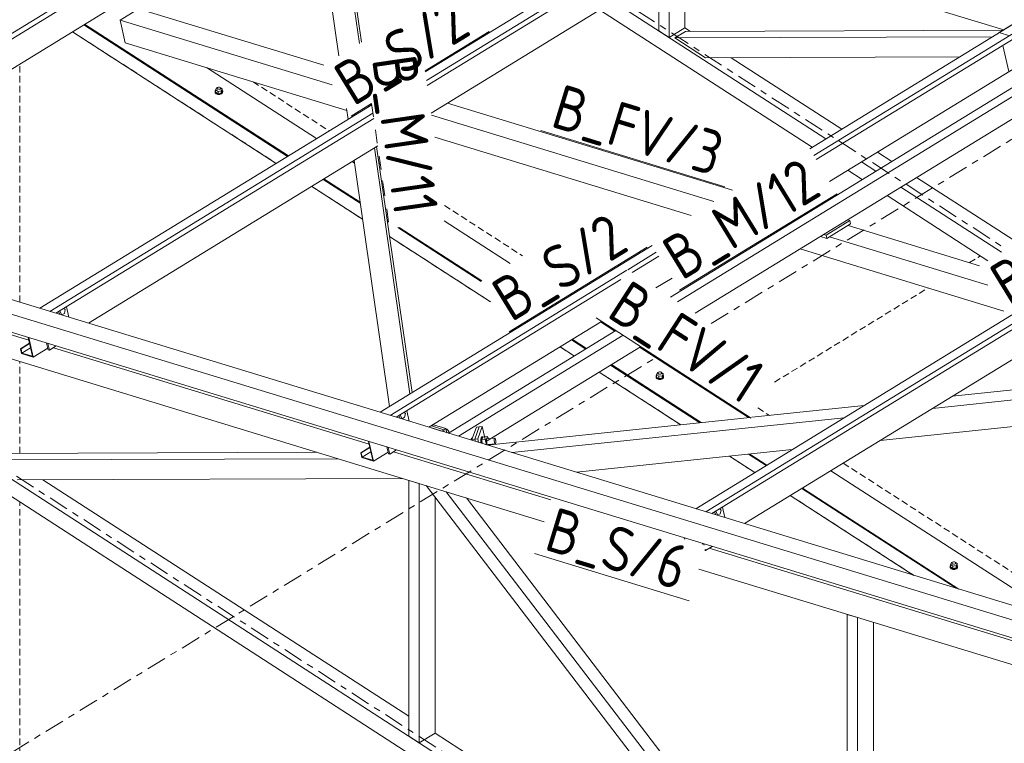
# Model space of a CAD drawing. Header units: millimetres. Extents: x 581 to 1768, y 561 to 1400.
# Tile 38 of 91: x 1094 to 1183, y 1169 to 1234. Entities that reach past the tile are written whole.
import ezdxf

# ---------------------------------------------------------------- set-up
doc = ezdxf.new("R2010")
doc.units = ezdxf.units.MM
doc.header["$LTSCALE"] = 0.6
for name, pattern in [('VERDECKT2', [1.5, 1, -0.5]), ('XKITLINE00', [0]), ('XKITLINE02', [4, 2, -2]), ('XKITLINE03', [6, 3, -1, 1, -1])]:
    doc.linetypes.add(name, pattern=pattern)
for name, color, linetype, lineweight in [('Bolt', 7, 'Continuous', 0), ('Part', 2, 'Continuous', 0), ('PartMark', 3, 'Continuous', 0), ('S-GRID', 1, 'Continuous', 0)]:
    doc.layers.add(name, color=color, linetype=linetype, lineweight=lineweight)
doc.styles.add('ISOCPEUR', font='ISOCPEUR.TTF')

msp = doc.modelspace()

# ---------------------------------------------------------------- linework, layer by layer
at = {"layer": 'Bolt', "color": 3, "linetype": 'XKITLINE00', "lineweight": 0}
for p, q in [((1112.163, 1228.274), (1112.239, 1228.301)), ((1112.239, 1228.301), (1112.325, 1228.3)), ((1112.325, 1228.3), (1112.399, 1228.272)), ((1111.94, 1227.834), (1111.943, 1227.948)), ((1112.029, 1227.734), (1111.94, 1227.834)), ((1111.94, 1227.782), (1111.94, 1227.834)), ((1111.94, 1227.782), (1112.029, 1227.683)), ((1111.943, 1227.948), (1111.981, 1227.988)), ((1112.065, 1228.235), (1111.981, 1228.049)), ((1111.981, 1228.049), (1112.196, 1227.91)), ((1111.981, 1227.84), (1111.981, 1228.049)), ((1111.981, 1227.84), (1112.196, 1227.702)), ((1112.185, 1227.676), (1112.029, 1227.734)), ((1112.029, 1227.683), (1112.185, 1227.624)), ((1112.137, 1228.247), (1112.065, 1228.235)), ((1112.118, 1228.173), (1112.119, 1228.227)), ((1112.16, 1228.126), (1112.118, 1228.173)), ((1112.118, 1228.07), (1112.118, 1228.173)), ((1112.119, 1228.227), (1112.163, 1228.274)), ((1112.234, 1228.098), (1112.16, 1228.126)), ((1112.366, 1227.675), (1112.185, 1227.676)), ((1112.185, 1227.624), (1112.366, 1227.623)), ((1112.494, 1227.958), (1112.196, 1227.91)), ((1112.196, 1227.91), (1112.196, 1227.702)), ((1112.196, 1227.702), (1112.494, 1227.749)), ((1112.321, 1228.097), (1112.234, 1228.098)), ((1112.396, 1228.124), (1112.321, 1228.097)), ((1112.524, 1227.73), (1112.366, 1227.675)), ((1112.366, 1227.623), (1112.524, 1227.678)), ((1112.44, 1228.17), (1112.396, 1228.124)), ((1112.399, 1228.272), (1112.441, 1228.225)), ((1112.578, 1228.144), (1112.425, 1228.243)), ((1112.441, 1228.225), (1112.44, 1228.17)), ((1112.441, 1228.122), (1112.441, 1228.225)), ((1112.494, 1227.958), (1112.578, 1228.144)), ((1112.494, 1227.958), (1112.494, 1227.749)), ((1112.494, 1227.749), (1112.578, 1227.936)), ((1112.616, 1227.828), (1112.524, 1227.73)), ((1112.524, 1227.678), (1112.616, 1227.776)), ((1112.578, 1227.936), (1112.578, 1228.144)), ((1112.578, 1227.988), (1112.619, 1227.942)), ((1112.619, 1227.942), (1112.616, 1227.828)), ((1112.616, 1227.776), (1112.619, 1227.89)), ((1112.619, 1227.89), (1112.619, 1227.942)), ((1098.337, 1207.889), (1098.109, 1207.749)), ((1098.399, 1208.227), (1098.288, 1208.339)), ((1098.399, 1208.227), (1098.337, 1207.889)), ((1151.839, 1202.54), (1151.755, 1202.354)), ((1151.912, 1202.552), (1151.839, 1202.54)), ((1151.892, 1202.478), (1151.893, 1202.533)), ((1151.893, 1202.533), (1151.937, 1202.579)), ((1151.937, 1202.579), (1152.013, 1202.606)), ((1152.013, 1202.606), (1152.099, 1202.605)), ((1152.099, 1202.605), (1152.173, 1202.577)), ((1152.173, 1202.577), (1152.215, 1202.53)), ((1152.352, 1202.449), (1152.199, 1202.548)), ((1151.714, 1202.139), (1151.717, 1202.253)), ((1151.803, 1202.04), (1151.714, 1202.139)), ((1151.714, 1202.087), (1151.714, 1202.139)), ((1151.714, 1202.087), (1151.803, 1201.988)), ((1151.717, 1202.253), (1151.755, 1202.294)), ((1151.755, 1202.354), (1151.97, 1202.215)), ((1151.755, 1202.146), (1151.755, 1202.354)), ((1151.755, 1202.146), (1151.97, 1202.007)), ((1151.959, 1201.981), (1151.803, 1202.04)), ((1151.803, 1201.988), (1151.959, 1201.93)), ((1151.934, 1202.431), (1151.892, 1202.478)), ((1151.892, 1202.376), (1151.892, 1202.478)), ((1152.008, 1202.403), (1151.934, 1202.431)), ((1152.14, 1201.98), (1151.959, 1201.981)), ((1151.959, 1201.93), (1152.14, 1201.928)), ((1152.269, 1202.263), (1151.97, 1202.215)), ((1151.97, 1202.215), (1151.97, 1202.007)), ((1151.97, 1202.007), (1152.269, 1202.055)), ((1152.095, 1202.403), (1152.008, 1202.403)), ((1152.17, 1202.429), (1152.095, 1202.403)), ((1152.298, 1202.036), (1152.14, 1201.98)), ((1152.14, 1201.928), (1152.298, 1201.984)), ((1152.214, 1202.476), (1152.17, 1202.429)), ((1152.215, 1202.53), (1152.214, 1202.476)), ((1152.215, 1202.427), (1152.215, 1202.53)), ((1152.269, 1202.263), (1152.352, 1202.449)), ((1152.269, 1202.263), (1152.269, 1202.055)), ((1152.269, 1202.055), (1152.352, 1202.241)), ((1152.39, 1202.134), (1152.298, 1202.036)), ((1152.298, 1201.984), (1152.39, 1202.082)), ((1152.352, 1202.241), (1152.352, 1202.449)), ((1152.352, 1202.293), (1152.393, 1202.248)), ((1152.393, 1202.248), (1152.39, 1202.134)), ((1152.39, 1202.082), (1152.393, 1202.196)), ((1152.393, 1202.196), (1152.393, 1202.248)), ((1129.032, 1198.513), (1128.804, 1198.373)), ((1129.095, 1198.852), (1128.985, 1198.962)), ((1129.095, 1198.852), (1129.032, 1198.513)), ((1132.763, 1197.431), (1132.77, 1197.435)), ((1132.832, 1197.438), (1132.77, 1197.435)), ((1132.904, 1197.394), (1132.832, 1197.438)), ((1132.968, 1197.315), (1132.904, 1197.394)), ((1133.006, 1197.222), (1132.968, 1197.315)), ((1133.008, 1197.14), (1133.006, 1197.222)), ((1132.865, 1197.118), (1132.817, 1197.199)), ((1132.974, 1197.091), (1132.968, 1197.087)), ((1133.008, 1197.14), (1132.974, 1197.091)), ((1135.05, 1196.618), (1134.995, 1196.467)), ((1135.143, 1196.628), (1135.05, 1196.618)), ((1135.921, 1196.694), (1135.892, 1196.517)), ((1135.892, 1196.517), (1135.898, 1196.271)), ((1135.978, 1196.754), (1135.921, 1196.694)), ((1135.978, 1196.754), (1136.074, 1196.764)), ((1135.989, 1196.527), (1136.018, 1196.704)), ((1135.995, 1196.281), (1135.989, 1196.527)), ((1136.078, 1196.726), (1135.999, 1196.508)), ((1136.416, 1196.551), (1135.999, 1196.508)), ((1135.999, 1196.508), (1136.031, 1196.151)), ((1136.018, 1196.704), (1136.074, 1196.764)), ((1136.074, 1196.764), (1136.107, 1196.729)), ((1136.078, 1196.726), (1136.495, 1196.77)), ((1136.495, 1196.77), (1136.416, 1196.551)), ((1136.458, 1196.092), (1136.416, 1196.551)), ((1136.589, 1196.584), (1136.495, 1196.77)), ((1136.513, 1196.576), (1137.156, 1196.643)), ((1137.11, 1196.517), (1137.126, 1196.611)), ((1137.113, 1196.385), (1137.11, 1196.517)), ((1137.134, 1196.252), (1137.113, 1196.385)), ((1137.126, 1196.611), (1137.156, 1196.643)), ((1137.156, 1196.643), (1137.192, 1196.604)), ((1137.192, 1196.604), (1137.226, 1196.504)), ((1137.226, 1196.504), (1137.247, 1196.371)), ((1137.247, 1196.371), (1137.25, 1196.239)), ((1135.898, 1196.271), (1135.911, 1196.188)), ((1136.014, 1196.156), (1135.995, 1196.281)), ((1136.284, 1196.074), (1136.458, 1196.092)), ((1136.501, 1196.007), (1136.458, 1196.092)), ((1136.562, 1196.046), (1137.204, 1196.113)), ((1136.623, 1195.97), (1136.653, 1196.055)), ((1137.168, 1196.152), (1137.134, 1196.252)), ((1137.204, 1196.113), (1137.168, 1196.152)), ((1137.234, 1196.145), (1137.204, 1196.113)), ((1137.25, 1196.239), (1137.234, 1196.145)), ((1157.567, 1190.151), (1157.456, 1190.262)), ((1157.567, 1190.151), (1157.504, 1189.812)), ((1157.504, 1189.812), (1157.276, 1189.673)), ((1178.23, 1185.009), (1178.233, 1185.123)), ((1178.319, 1184.91), (1178.23, 1185.009)), ((1178.23, 1184.958), (1178.23, 1185.009)), ((1178.23, 1184.958), (1178.319, 1184.858)), ((1178.233, 1185.123), (1178.271, 1185.164)), ((1178.355, 1185.411), (1178.271, 1185.224)), ((1178.271, 1185.224), (1178.486, 1185.085)), ((1178.271, 1185.016), (1178.271, 1185.224)), ((1178.271, 1185.016), (1178.486, 1184.877)), ((1178.475, 1184.852), (1178.319, 1184.91)), ((1178.319, 1184.858), (1178.475, 1184.8)), ((1178.428, 1185.422), (1178.355, 1185.411)), ((1178.408, 1185.349), (1178.409, 1185.403)), ((1178.45, 1185.301), (1178.408, 1185.349)), ((1178.408, 1185.246), (1178.408, 1185.349)), ((1178.409, 1185.403), (1178.453, 1185.45)), ((1178.524, 1185.274), (1178.45, 1185.301)), ((1178.453, 1185.45), (1178.529, 1185.476)), ((1178.656, 1184.85), (1178.475, 1184.852)), ((1178.475, 1184.8), (1178.656, 1184.798)), ((1178.785, 1185.133), (1178.486, 1185.085)), ((1178.486, 1185.085), (1178.486, 1184.877)), ((1178.486, 1184.877), (1178.785, 1184.925)), ((1178.611, 1185.273), (1178.524, 1185.274)), ((1178.529, 1185.476), (1178.615, 1185.475)), ((1178.686, 1185.299), (1178.611, 1185.273)), ((1178.615, 1185.475), (1178.689, 1185.448)), ((1178.814, 1184.906), (1178.656, 1184.85)), ((1178.656, 1184.798), (1178.814, 1184.854)), ((1178.73, 1185.346), (1178.686, 1185.299)), ((1178.689, 1185.448), (1178.731, 1185.4)), ((1178.868, 1185.32), (1178.715, 1185.419)), ((1178.731, 1185.4), (1178.73, 1185.346)), ((1178.731, 1185.298), (1178.731, 1185.4)), ((1178.785, 1185.133), (1178.868, 1185.32)), ((1178.785, 1185.133), (1178.785, 1184.925)), ((1178.785, 1184.925), (1178.868, 1185.111)), ((1178.907, 1185.004), (1178.814, 1184.906)), ((1178.814, 1184.854), (1178.907, 1184.952)), ((1178.868, 1185.111), (1178.868, 1185.32)), ((1178.868, 1185.164), (1178.909, 1185.118)), ((1178.909, 1185.118), (1178.907, 1185.004)), ((1178.907, 1184.952), (1178.909, 1185.066)), ((1178.909, 1185.066), (1178.909, 1185.118))]:
    msp.add_line(p, q, dxfattribs=at)
at = {"layer": 'Part', "color": 2, "linetype": 'XKITLINE00', "lineweight": 0}
for p, q in [((1067.444, 1217.104), (1137.627, 1260.131)), ((1067.989, 1216.938), (1137.729, 1259.693)), ((1070.932, 1216.039), (1129.339, 1251.845)), ((1130.89, 1229.663), (1166.299, 1251.371)), ((1131.001, 1228.893), (1167.211, 1251.092)), ((1131.067, 1228.434), (1167.313, 1250.655)), ((1125.146, 1232.359), (1122.906, 1247.902)), ((1124.956, 1232.242), (1122.715, 1247.785)), ((1123.104, 1231.107), (1120.864, 1246.65)), ((1182.669, 1233.21), (1199.59, 1243.584)), ((1131.425, 1225.95), (1158.923, 1242.807)), ((1165.565, 1222.724), (1196.995, 1241.993)), ((1165.938, 1222.116), (1197.907, 1241.714)), ((1156.772, 1241.489), (1183.068, 1233.455)), ((1166.161, 1221.752), (1198.009, 1241.277)), ((1154.317, 1233.639), (1154.317, 1239.984)), ((1152.885, 1239.106), (1152.885, 1232.761)), ((1151.954, 1233.362), (1151.954, 1238.535)), ((1147.846, 1236.016), (1167.03, 1223.623)), ((1103.357, 1234.34), (1105.028, 1235.364)), ((1105.028, 1235.364), (1121.727, 1230.262)), ((1146.611, 1235.26), (1165.796, 1222.866)), ((1100.096, 1233.918), (1118.47, 1222.049)), ((1100.168, 1233.962), (1118.541, 1222.093)), ((1103.357, 1234.34), (1103.833, 1232.298)), ((1103.357, 1234.34), (1122.48, 1228.497)), ((1152.885, 1232.761), (1154.317, 1233.639)), ((1154.317, 1233.639), (1154.818, 1233.316)), ((1099.068, 1233.287), (1117.441, 1221.418)), ((1151.954, 1233.362), (1152.885, 1232.761)), ((1154.355, 1233.314), (1153.4, 1232.729)), ((1153.4, 1232.729), (1182.05, 1232.831)), ((1154.355, 1233.314), (1183.005, 1233.416)), ((1155.285, 1190.269), (1225.466, 1233.294)), ((1156.196, 1189.99), (1226.378, 1233.016)), ((1167.365, 1219.787), (1189.618, 1233.429)), ((1182.669, 1233.21), (1183.581, 1232.932)), ((1103.833, 1232.298), (1123.813, 1226.194)), ((1189.927, 1231.983), (1152.999, 1209.344)), ((1153.4, 1232.729), (1156.17, 1230.939)), ((1156.741, 1189.824), (1226.48, 1232.578)), ((1182.978, 1232.062), (1183.53, 1229.697)), ((1190.817, 1231.711), (1153.648, 1208.924)), ((1156.17, 1230.939), (1179.098, 1231.021)), ((1158.484, 1230.947), (1168.463, 1224.501)), ((1111.169, 1230.057), (1121.084, 1223.652)), ((1155.237, 1207.898), (1191.225, 1229.961)), ((1096.117, 1208.345), (1126.062, 1226.704)), ((1125.779, 1226.53), (1125.763, 1226.637)), ((1125.97, 1226.647), (1125.954, 1226.754)), ((1132.895, 1226.851), (1158.603, 1218.996)), ((1097.028, 1208.066), (1126.173, 1225.934)), ((1123.928, 1225.395), (1123.788, 1226.363)), ((1131.453, 1225.756), (1156.932, 1217.972)), ((1097.573, 1207.9), (1126.24, 1225.475)), ((1159.684, 1188.925), (1218.09, 1224.731)), ((1100.516, 1207.001), (1126.598, 1222.99)), ((1131.739, 1223.772), (1154.868, 1216.706)), ((1129.513, 1200.622), (1126.314, 1222.816)), ((1129.704, 1200.739), (1126.505, 1222.933)), ((1171.673, 1222.427), (1172.972, 1221.588)), ((1053.08, 1221.493), (1247.509, 1162.094)), ((1124.294, 1221.578), (1124.497, 1221.447)), ((1127.662, 1199.488), (1124.463, 1221.681)), ((1170.24, 1221.549), (1171.539, 1220.71)), ((1246.076, 1161.216), (1051.648, 1220.614)), ((1169.006, 1220.792), (1170.305, 1219.953)), ((1121.679, 1219.975), (1125.02, 1217.817)), ((1121.751, 1220.019), (1125.006, 1217.917)), ((1126.947, 1219.864), (1127.059, 1219.792)), ((1175.209, 1220.143), (1184.297, 1214.272)), ((1052.056, 1218.864), (1246.484, 1159.466)), ((1120.651, 1219.344), (1125.226, 1216.389)), ((1173.777, 1219.264), (1182.864, 1213.394)), ((1172.542, 1218.508), (1181.63, 1212.637)), ((1165.243, 1216.968), (1165.371, 1216.929)), ((1127.456, 1216.333), (1127.567, 1216.261)), ((1127.47, 1216.234), (1127.582, 1216.162)), ((1132.582, 1216.224), (1138.541, 1212.374)), ((1163.572, 1215.943), (1163.7, 1215.904)), ((1169.194, 1216.251), (1167.045, 1214.933)), ((1167.113, 1214.642), (1169.262, 1215.959)), ((1168.972, 1216.319), (1169.194, 1216.251)), ((1169.262, 1215.959), (1169.194, 1216.251)), ((1128.415, 1215.624), (1135.927, 1210.771)), ((1128.53, 1215.64), (1135.998, 1210.815)), ((1167.045, 1214.933), (1166.823, 1215.001)), ((1169.024, 1215.813), (1180.894, 1212.186)), ((1246.128, 1092.808), (1057.122, 1214.909)), ((1057.122, 1214.909), (1141.612, 1189.095)), ((1127.676, 1214.806), (1136.789, 1208.919)), ((1161.508, 1214.677), (1161.635, 1214.638)), ((1166.528, 1214.82), (1167.113, 1214.642)), ((1167.113, 1214.642), (1167.045, 1214.933)), ((1167.352, 1214.788), (1181.647, 1210.421)), ((1061.686, 1213.514), (1246.511, 1094.114)), ((1067.761, 1213.825), (1095.134, 1205.462)), ((1126.813, 1198.967), (1151.354, 1214.012)), ((1149.155, 1211.827), (1151.727, 1213.403)), ((1164.703, 1213.701), (1183.078, 1208.087)), ((1149.552, 1211.57), (1151.95, 1213.04)), ((1127.725, 1198.689), (1149.079, 1211.78)), ((1128.269, 1198.522), (1148.544, 1210.952)), ((1151.7, 1210.183), (1153.155, 1211.075)), ((1143.385, 1209.244), (1143.479, 1209.184)), ((1097.94, 1207.788), (1097.823, 1208.054)), ((1098.116, 1207.734), (1097.942, 1208.127)), ((1098.752, 1207.54), (1098.531, 1208.487)), ((1131.213, 1197.623), (1146.783, 1207.169)), ((1139.742, 1207.011), (1139.835, 1206.951)), ((1140.771, 1207.642), (1140.864, 1207.581)), ((1140.843, 1207.686), (1140.936, 1207.625)), ((1146.688, 1207.111), (1147.988, 1206.271)), ((1148.082, 1206.329), (1132.993, 1197.079)), ((1094.382, 1204.701), (1095.196, 1205.199)), ((1095.472, 1204.016), (1095.074, 1205.722)), ((1095.53, 1203.944), (1095.118, 1205.709)), ((1096.877, 1204.603), (1096.734, 1205.215)), ((1148.731, 1205.91), (1133.883, 1196.807)), ((1144.074, 1205.508), (1145.373, 1204.669)), ((1144.146, 1205.552), (1145.445, 1204.713)), ((1094.382, 1204.701), (1094.427, 1204.687)), ((1094.484, 1204.263), (1094.382, 1204.701)), ((1094.427, 1204.687), (1095.204, 1205.163)), ((1094.515, 1204.308), (1094.427, 1204.687)), ((1094.515, 1204.308), (1095.292, 1204.784)), ((1095.53, 1203.944), (1096.843, 1204.749)), ((1096.988, 1204.569), (1096.846, 1205.181)), ((1096.988, 1204.569), (1096.877, 1204.603)), ((1097.607, 1204.948), (1096.988, 1204.569)), ((1097.344, 1204.787), (1125.83, 1196.084)), ((1136.339, 1196.313), (1150.32, 1204.884)), ((1143.045, 1204.877), (1144.344, 1204.038)), ((1150.225, 1204.826), (1160.04, 1198.485)), ((1178.425, 1200.414), (1223.951, 1205.19)), ((1094.484, 1204.263), (1095.53, 1203.944)), ((1095.472, 1204.016), (1094.515, 1204.308)), ((1176.632, 1199.315), (1222.158, 1204.091)), ((1146.582, 1202.592), (1153.932, 1197.844)), ((1147.611, 1203.223), (1155.657, 1198.025)), ((1147.682, 1203.267), (1155.777, 1198.038)), ((1171.928, 1196.431), (1205.219, 1199.924)), ((1129.447, 1198.162), (1129.227, 1199.109)), ((1160.356, 1198.518), (1170.472, 1199.58)), ((1128.636, 1198.41), (1128.519, 1198.676)), ((1128.811, 1198.357), (1128.638, 1198.749)), ((1136.481, 1196.013), (1160.199, 1198.502)), ((1138.701, 1195.335), (1168.679, 1198.48)), ((1131.442, 1197.73), (1131.251, 1197.613)), ((1131.251, 1197.613), (1132.363, 1197.273)), ((1131.251, 1197.613), (1131.251, 1197.611)), ((1131.442, 1197.73), (1131.633, 1197.847)), ((1131.442, 1197.73), (1132.554, 1197.391)), ((1131.442, 1197.73), (1132.554, 1197.391)), ((1131.633, 1197.847), (1132.745, 1197.508)), ((1132.363, 1197.273), (1132.554, 1197.391)), ((1132.364, 1197.271), (1132.363, 1197.273)), ((1132.554, 1197.391), (1132.745, 1197.508)), ((1132.599, 1197.2), (1132.554, 1197.391)), ((1132.554, 1197.391), (1132.599, 1197.2)), ((1132.745, 1197.508), (1132.834, 1197.128)), ((1135.505, 1197.63), (1135.106, 1196.525)), ((1135.762, 1197.657), (1135.363, 1196.552)), ((1135.762, 1197.657), (1135.363, 1196.552)), ((1135.505, 1197.63), (1135.762, 1197.657)), ((1136.019, 1197.684), (1135.62, 1196.579)), ((1135.762, 1197.657), (1136.019, 1197.684)), ((1136.019, 1197.684), (1136.403, 1196.037)), ((1126.168, 1194.638), (1125.769, 1196.345)), ((1126.226, 1194.566), (1125.814, 1196.331)), ((1135.106, 1196.525), (1135.363, 1196.552)), ((1135.129, 1196.427), (1135.106, 1196.525)), ((1135.363, 1196.552), (1135.62, 1196.579)), ((1135.412, 1196.34), (1135.363, 1196.552)), ((1135.363, 1196.552), (1135.412, 1196.34)), ((1135.62, 1196.579), (1135.696, 1196.253)), ((1125.078, 1195.323), (1125.892, 1195.821)), ((1125.123, 1195.309), (1125.9, 1195.785)), ((1127.573, 1195.225), (1127.43, 1195.837)), ((1127.684, 1195.191), (1127.541, 1195.803)), ((1128.303, 1195.571), (1127.684, 1195.191)), ((1144.525, 1193.556), (1163.975, 1195.596)), ((1091.321, 1194.67), (1122.995, 1194.783)), ((1092.276, 1195.256), (1121.111, 1195.359)), ((1125.078, 1195.323), (1125.123, 1195.309)), ((1125.18, 1194.885), (1125.078, 1195.323)), ((1125.211, 1194.93), (1125.123, 1195.309)), ((1125.18, 1194.885), (1126.226, 1194.566)), ((1125.211, 1194.93), (1125.988, 1195.406)), ((1126.168, 1194.638), (1125.211, 1194.93)), ((1126.226, 1194.566), (1127.539, 1195.371)), ((1127.684, 1195.191), (1127.573, 1195.225)), ((1128.04, 1195.409), (1142.218, 1191.077)), ((1158.328, 1195.004), (1160.607, 1193.532)), ((1160.053, 1195.185), (1161.636, 1194.163)), ((1160.173, 1195.198), (1161.707, 1194.207)), ((1167.46, 1193.692), (1185.834, 1181.822)), ((1094.091, 1192.881), (1128.816, 1193.005)), ((1096.405, 1192.889), (1129.416, 1171.563)), ((1130.347, 1192.537), (1129.416, 1192.821)), ((1129.416, 1192.821), (1129.416, 1169.759)), ((1130.347, 1192.537), (1130.347, 1169.158)), ((1166.189, 1146.304), (1130.963, 1192.349)), ((1164.846, 1192.089), (1178.769, 1183.094)), ((1164.917, 1192.133), (1179.034, 1183.014)), ((1131.779, 1170.037), (1131.779, 1191.282)), ((1168.923, 1144.538), (1132.768, 1191.797)), ((1168.958, 1146.326), (1134.599, 1191.238)), ((1163.817, 1191.458), (1174.965, 1184.257)), ((1157.919, 1189.464), (1157.698, 1190.411)), ((1157.107, 1189.712), (1156.99, 1189.977)), ((1157.283, 1189.659), (1157.11, 1190.05)), ((1154.267, 1187.534), (1154.241, 1187.647)), ((1154.312, 1187.52), (1154.285, 1187.633)), ((1155.928, 1187.027), (1155.902, 1187.139)), ((1156.039, 1186.993), (1156.013, 1187.105)), ((1156.156, 1186.492), (1156.127, 1186.615)), ((1156.775, 1186.872), (1156.156, 1186.492)), ((1156.511, 1186.711), (1183.885, 1178.347)), ((1156.156, 1186.492), (1156.095, 1186.511)), ((1155.581, 1184.828), (1201.954, 1170.66)), ((1169.888, 1180.457), (1168.958, 1180.741)), ((1168.958, 1180.741), (1168.958, 1144.215)), ((1169.888, 1180.457), (1169.888, 1143.614)), ((1171.321, 1144.492), (1171.321, 1180.019)), ((1129.416, 1169.759), (1130.347, 1169.158)), ((1130.347, 1169.158), (1131.779, 1170.037)), ((1131.779, 1170.037), (1163.915, 1149.276))]:
    msp.add_line(p, q, dxfattribs=at)
at = {"layer": 'Part', "color": 4, "linetype": 'VERDECKT2', "lineweight": 0}
for p, q in [((1099.068, 1233.287), (1117.441, 1221.418)), ((1094.308, 1208.898), (1094.308, 1230.369)), ((1115.356, 1228.778), (1122.216, 1224.346)), ((1126.721, 1221.436), (1126.832, 1221.364)), ((1120.651, 1219.344), (1125.226, 1216.389)), ((1132.625, 1217.621), (1139.673, 1213.068)), ((1127.676, 1214.806), (1136.789, 1208.919)), ((1179.98, 1212.465), (1180.963, 1213.068)), ((1144.518, 1209.939), (1144.611, 1209.878)), ((1162.406, 1201.691), (1176.245, 1210.175)), ((1139.742, 1207.011), (1139.835, 1206.951)), ((1143.045, 1204.877), (1144.344, 1204.038)), ((1094.308, 1195.263), (1094.308, 1203.548)), ((1146.582, 1202.592), (1153.932, 1197.844)), ((1160.898, 1199.357), (1161.939, 1198.684)), ((1158.328, 1195.004), (1160.607, 1193.532)), ((1168.592, 1194.386), (1186.966, 1182.516)), ((1163.817, 1191.458), (1174.965, 1184.256)), ((1094.308, 1159.943), (1094.308, 1190.886))]:
    msp.add_line(p, q, dxfattribs=at)
at = {"layer": 'PartMark', "color": 1, "linetype": 'XKITLINE00', "lineweight": 0}
for p, q in [((1130.874, 1229.771), (1136.658, 1233.316)), ((1124.206, 1225.682), (1126.047, 1226.811)), ((1141.319, 1224.381), (1157.918, 1219.31)), ((1153.831, 1209.971), (1168.042, 1218.683)), ((1138.446, 1206.216), (1150.898, 1213.85)), ((1146.301, 1207.48), (1160.302, 1198.435)), ((1140.737, 1186.23), (1154.706, 1181.963))]:
    msp.add_line(p, q, dxfattribs=at)
at = {"layer": 'PartMark', "color": 1, "linetype": 'XKITLINE02', "lineweight": 0}
msp.add_line((1126.047, 1226.811), (1127.675, 1215.517), dxfattribs=at)
at = {"layer": 'S-GRID', "color": 1, "linetype": 'XKITLINE03', "lineweight": 0}
for p, q in [((1156.68, 1206.966), (1353.724, 1327.766)), ((1128.896, 1248.83), (1183.319, 1213.672)), ((1066.816, 1210.772), (1555.787, 894.889)), ((998.459, 1109.968), (1151.763, 1203.952))]:
    msp.add_line(p, q, dxfattribs=at)

# ---------------------------------------------------------------- texts
at = {"layer": 'PartMark', "color": 1, "style": 'ISOCPEUR', "width": 0.85}
for s, rotation, p in [('B_S/2', 31.51268, (1124.403, 1226.508)), ('B_M/11', -81.80118, (1126.074, 1230.826)), ('B_FV/3', -16.9882, (1142.069, 1224.78)), ('B_M/12', 31.51268, (1154.029, 1210.796)), ('B_S/2', 31.51268, (1183.571, 1208.431)), ('B_S/2', 31.51268, (1138.644, 1207.041)), ('B_FV/1', -32.86486, (1147.131, 1207.658)), ('B_S/6', -16.9882, (1141.486, 1186.629))]:
    msp.add_text(s, height=4, rotation=rotation, dxfattribs=at).set_placement(p)

doc.saveas('drawing.dxf')
